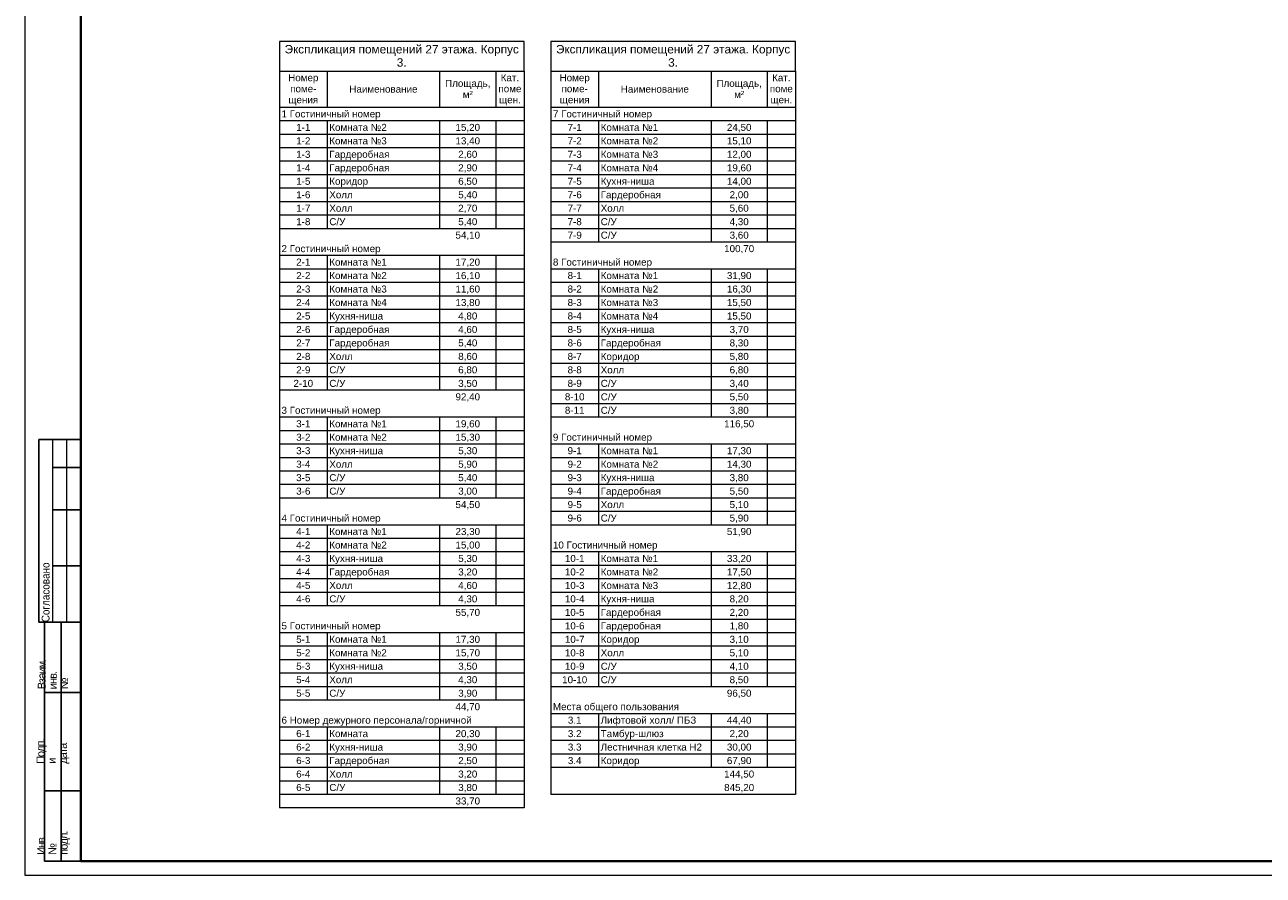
# Model space of a CAD drawing. Header units: millimetres. Extents: x -195178 to 1761886, y 140622 to 301105.
# Tile 123 of 131: x 1505897 to 1549947, y 182305 to 212554. Entities that reach past the tile are written whole.
import ezdxf

# ---------------------------------------------------------------- set-up
doc = ezdxf.new("R2010")
doc.units = ezdxf.units.MM
for name, color, linetype, lineweight in [('A-010-M_LINE-T', 7, 'Continuous', 18), ('format-line3', 7, 'Continuous', 13), ('Z-000-P_SCHED', 7, 'Continuous', 20)]:
    doc.layers.add(name, color=color, linetype=linetype, lineweight=lineweight)
doc.layers.add('формат', color=250, linetype='Continuous')
doc.styles.add('Arial', font='arial.ttf', dxfattribs={"width": 0.9, "height": 700})
doc.styles.add('Arial_4', font='arial.ttf', dxfattribs={"height": 3})
doc.styles.add('Arial_5', font='arial.ttf', dxfattribs={"height": 2.5})

# ---------------------------------------------------------------- blocks, each defined once
blk = doc.blocks.new('*U57')
for p, q in [((-821, 155), (-836, 155)), ((-836, 90), (-836, 155)), ((-821, 145), (-831, 145)), ((-821, 130), (-831, 130)), ((-821, 110), (-831, 110)), ((-834, 90), (-836, 90)), ((-834, 5), (-834, 90)), ((-821, 90), (-834, 90)), ((-828, 5), (-828, 90)), ((-821, 65), (-834, 65)), ((-821, 30), (-834, 30)), ((-821, 5), (-834, 5))]:
    blk.add_line(p, q)
at = {"color": 0, "lineweight": 0}
blk.add_lwpolyline([(-841, 0), (0, 0), (0, 594), (-841, 594)], close=True, dxfattribs=at)
at = {"lineweight": 40}
blk.add_lwpolyline([(-821, 5), (-5, 5), (-5, 589), (-821, 589)], close=True, dxfattribs=at)
at = {"layer": 'format-line3', "linetype": 'ByBlock'}
for p, q in [((-831, 90), (-831, 155)), ((-826, 90), (-826, 155))]:
    blk.add_line(p, q, dxfattribs=at)
at = {"char_height": 2.8, "width": 0.2, "attachment_point": 4, "rotation": 90, "line_spacing_factor": 0.857143, "style": 'Arial'}
for s, insert in [('{\\W0.45993; }Согласовано', (-833.58, 90)), ('{\\W0.62543;\\T0.75; \\W1;Взаим. инв. №}', (-831, 66.14)), ('{\\W0.5838;\\T0.8; \\W1;Подп. и дата}', (-831, 39.63)), ('{\\W0.5838;\\T0.8; \\W1;Инв. № подл.}', (-830.77, 7.25))]:
    blk.add_mtext(s, dxfattribs=dict(at, insert=insert))
at = {"style": 'Arial', "width": 0.9, "flags": 8}
blk.add_attdef('FORMAT', (-36.87, 1.26), '', height=2.8, dxfattribs=at)

msp = doc.modelspace()

# ---------------------------------------------------------------- linework, layer by layer
at = {"layer": 'A-010-M_LINE-T'}
for p, q in [((1514954, 211960), (1514954, 210902)), ((1523654, 211960), (1514954, 211960)), ((1523654, 210902), (1523654, 211960)), ((1524607, 211960), (1524607, 210902)), ((1533307, 211960), (1524607, 211960)), ((1533307, 210902), (1533307, 211960)), ((1514954, 210902), (1514954, 184697)), ((1514954, 210902), (1523654, 210902)), ((1516654, 210902), (1516654, 209614)), ((1520654, 210902), (1520654, 209614)), ((1522654, 210902), (1522654, 209614)), ((1523654, 210902), (1523654, 184697)), ((1524607, 210902), (1524607, 185176)), ((1524607, 210902), (1533307, 210902)), ((1526307, 210902), (1526307, 209614)), ((1530307, 210902), (1530307, 209614)), ((1532307, 210902), (1532307, 209614)), ((1533307, 210902), (1533307, 185176)), ((1516654, 209614), (1514954, 209614)), ((1520654, 209614), (1516654, 209614)), ((1522654, 209614), (1520654, 209614)), ((1523654, 209614), (1522654, 209614)), ((1526307, 209614), (1524607, 209614)), ((1530307, 209614), (1526307, 209614)), ((1532307, 209614), (1530307, 209614)), ((1533307, 209614), (1532307, 209614)), ((1516654, 209135), (1514954, 209135)), ((1520654, 209135), (1516654, 209135)), ((1516654, 209135), (1516654, 208656)), ((1522654, 209135), (1520654, 209135)), ((1520654, 209135), (1520654, 208656)), ((1523654, 209135), (1522654, 209135)), ((1522654, 209135), (1522654, 208656)), ((1526307, 209135), (1524607, 209135)), ((1530307, 209135), (1526307, 209135)), ((1526307, 209135), (1526307, 208656)), ((1532307, 209135), (1530307, 209135)), ((1530307, 209135), (1530307, 208656)), ((1533307, 209135), (1532307, 209135)), ((1532307, 209135), (1532307, 208656)), ((1516654, 208656), (1514954, 208656)), ((1520654, 208656), (1516654, 208656)), ((1516654, 208656), (1516654, 208177)), ((1522654, 208656), (1520654, 208656)), ((1520654, 208656), (1520654, 208177)), ((1523654, 208656), (1522654, 208656)), ((1522654, 208656), (1522654, 208177)), ((1526307, 208656), (1524607, 208656)), ((1530307, 208656), (1526307, 208656)), ((1526307, 208656), (1526307, 208177)), ((1532307, 208656), (1530307, 208656)), ((1530307, 208656), (1530307, 208177)), ((1533307, 208656), (1532307, 208656)), ((1532307, 208656), (1532307, 208177)), ((1516654, 208177), (1514954, 208177)), ((1520654, 208177), (1516654, 208177)), ((1516654, 208177), (1516654, 207698)), ((1522654, 208177), (1520654, 208177)), ((1520654, 208177), (1520654, 207698)), ((1523654, 208177), (1522654, 208177)), ((1522654, 208177), (1522654, 207698)), ((1526307, 208177), (1524607, 208177)), ((1530307, 208177), (1526307, 208177)), ((1526307, 208177), (1526307, 207698)), ((1532307, 208177), (1530307, 208177)), ((1530307, 208177), (1530307, 207698)), ((1533307, 208177), (1532307, 208177)), ((1532307, 208177), (1532307, 207698)), ((1516654, 207698), (1514954, 207698)), ((1520654, 207698), (1516654, 207698)), ((1516654, 207698), (1516654, 207219)), ((1522654, 207698), (1520654, 207698)), ((1520654, 207698), (1520654, 207219)), ((1523654, 207698), (1522654, 207698)), ((1522654, 207698), (1522654, 207219)), ((1526307, 207698), (1524607, 207698)), ((1530307, 207698), (1526307, 207698)), ((1526307, 207698), (1526307, 207219)), ((1532307, 207698), (1530307, 207698)), ((1530307, 207698), (1530307, 207219)), ((1533307, 207698), (1532307, 207698)), ((1532307, 207698), (1532307, 207219)), ((1516654, 207219), (1514954, 207219)), ((1520654, 207219), (1516654, 207219)), ((1516654, 207219), (1516654, 206739)), ((1522654, 207219), (1520654, 207219)), ((1520654, 207219), (1520654, 206739)), ((1523654, 207219), (1522654, 207219)), ((1522654, 207219), (1522654, 206739)), ((1526307, 207219), (1524607, 207219)), ((1530307, 207219), (1526307, 207219)), ((1526307, 207219), (1526307, 206739)), ((1532307, 207219), (1530307, 207219)), ((1530307, 207219), (1530307, 206739)), ((1533307, 207219), (1532307, 207219)), ((1532307, 207219), (1532307, 206739)), ((1516654, 206739), (1514954, 206739)), ((1520654, 206739), (1516654, 206739)), ((1516654, 206739), (1516654, 206260)), ((1522654, 206739), (1520654, 206739)), ((1520654, 206739), (1520654, 206260)), ((1523654, 206739), (1522654, 206739)), ((1522654, 206739), (1522654, 206260)), ((1526307, 206739), (1524607, 206739)), ((1530307, 206739), (1526307, 206739)), ((1526307, 206739), (1526307, 206260)), ((1532307, 206739), (1530307, 206739)), ((1530307, 206739), (1530307, 206260)), ((1533307, 206739), (1532307, 206739)), ((1532307, 206739), (1532307, 206260)), ((1516654, 206260), (1514954, 206260)), ((1520654, 206260), (1516654, 206260)), ((1516654, 206260), (1516654, 205781)), ((1522654, 206260), (1520654, 206260)), ((1520654, 206260), (1520654, 205781)), ((1523654, 206260), (1522654, 206260)), ((1522654, 206260), (1522654, 205781)), ((1526307, 206260), (1524607, 206260)), ((1530307, 206260), (1526307, 206260)), ((1526307, 206260), (1526307, 205781)), ((1532307, 206260), (1530307, 206260)), ((1530307, 206260), (1530307, 205781)), ((1533307, 206260), (1532307, 206260)), ((1532307, 206260), (1532307, 205781)), ((1516654, 205781), (1514954, 205781)), ((1520654, 205781), (1516654, 205781)), ((1516654, 205781), (1516654, 205302)), ((1522654, 205781), (1520654, 205781)), ((1520654, 205781), (1520654, 205302)), ((1523654, 205781), (1522654, 205781)), ((1522654, 205781), (1522654, 205302)), ((1526307, 205781), (1524607, 205781)), ((1530307, 205781), (1526307, 205781)), ((1526307, 205781), (1526307, 205302)), ((1532307, 205781), (1530307, 205781)), ((1530307, 205781), (1530307, 205302)), ((1533307, 205781), (1532307, 205781)), ((1532307, 205781), (1532307, 205302)), ((1516654, 205302), (1514954, 205302)), ((1520654, 205302), (1516654, 205302)), ((1522654, 205302), (1520654, 205302)), ((1523654, 205302), (1522654, 205302)), ((1526307, 205302), (1524607, 205302)), ((1530307, 205302), (1526307, 205302)), ((1526307, 205302), (1526307, 204823)), ((1532307, 205302), (1530307, 205302)), ((1530307, 205302), (1530307, 204823)), ((1533307, 205302), (1532307, 205302)), ((1532307, 205302), (1532307, 204823)), ((1526307, 204823), (1524607, 204823)), ((1530307, 204823), (1526307, 204823)), ((1532307, 204823), (1530307, 204823)), ((1533307, 204823), (1532307, 204823)), ((1516654, 204343), (1514954, 204343)), ((1520654, 204343), (1516654, 204343)), ((1516654, 204343), (1516654, 203864)), ((1522654, 204343), (1520654, 204343)), ((1520654, 204343), (1520654, 203864)), ((1523654, 204343), (1522654, 204343)), ((1522654, 204343), (1522654, 203864)), ((1516654, 203864), (1514954, 203864)), ((1520654, 203864), (1516654, 203864)), ((1516654, 203864), (1516654, 203385)), ((1522654, 203864), (1520654, 203864)), ((1520654, 203864), (1520654, 203385)), ((1523654, 203864), (1522654, 203864)), ((1522654, 203864), (1522654, 203385)), ((1526307, 203864), (1524607, 203864)), ((1530307, 203864), (1526307, 203864)), ((1526307, 203864), (1526307, 203385)), ((1532307, 203864), (1530307, 203864)), ((1530307, 203864), (1530307, 203385)), ((1533307, 203864), (1532307, 203864)), ((1532307, 203864), (1532307, 203385)), ((1516654, 203385), (1514954, 203385)), ((1520654, 203385), (1516654, 203385)), ((1516654, 203385), (1516654, 202906)), ((1522654, 203385), (1520654, 203385)), ((1520654, 203385), (1520654, 202906)), ((1523654, 203385), (1522654, 203385)), ((1522654, 203385), (1522654, 202906)), ((1526307, 203385), (1524607, 203385)), ((1530307, 203385), (1526307, 203385)), ((1526307, 203385), (1526307, 202906)), ((1532307, 203385), (1530307, 203385)), ((1530307, 203385), (1530307, 202906)), ((1533307, 203385), (1532307, 203385)), ((1532307, 203385), (1532307, 202906)), ((1516654, 202906), (1514954, 202906)), ((1520654, 202906), (1516654, 202906)), ((1516654, 202906), (1516654, 202427)), ((1522654, 202906), (1520654, 202906)), ((1520654, 202906), (1520654, 202427)), ((1523654, 202906), (1522654, 202906)), ((1522654, 202906), (1522654, 202427)), ((1526307, 202906), (1524607, 202906)), ((1530307, 202906), (1526307, 202906)), ((1526307, 202906), (1526307, 202427)), ((1532307, 202906), (1530307, 202906)), ((1530307, 202906), (1530307, 202427)), ((1533307, 202906), (1532307, 202906)), ((1532307, 202906), (1532307, 202427)), ((1516654, 202427), (1514954, 202427)), ((1520654, 202427), (1516654, 202427)), ((1516654, 202427), (1516654, 201948)), ((1522654, 202427), (1520654, 202427)), ((1520654, 202427), (1520654, 201948)), ((1523654, 202427), (1522654, 202427)), ((1522654, 202427), (1522654, 201948)), ((1526307, 202427), (1524607, 202427)), ((1530307, 202427), (1526307, 202427)), ((1526307, 202427), (1526307, 201948)), ((1532307, 202427), (1530307, 202427)), ((1530307, 202427), (1530307, 201948)), ((1533307, 202427), (1532307, 202427)), ((1532307, 202427), (1532307, 201948)), ((1516654, 201948), (1514954, 201948)), ((1520654, 201948), (1516654, 201948)), ((1516654, 201948), (1516654, 201468)), ((1522654, 201948), (1520654, 201948)), ((1520654, 201948), (1520654, 201468)), ((1523654, 201948), (1522654, 201948)), ((1522654, 201948), (1522654, 201468)), ((1526307, 201948), (1524607, 201948)), ((1530307, 201948), (1526307, 201948)), ((1526307, 201948), (1526307, 201468)), ((1532307, 201948), (1530307, 201948)), ((1530307, 201948), (1530307, 201468)), ((1533307, 201948), (1532307, 201948)), ((1532307, 201948), (1532307, 201468)), ((1516654, 201468), (1514954, 201468)), ((1520654, 201468), (1516654, 201468)), ((1516654, 201468), (1516654, 200989)), ((1522654, 201468), (1520654, 201468)), ((1520654, 201468), (1520654, 200989)), ((1523654, 201468), (1522654, 201468)), ((1522654, 201468), (1522654, 200989)), ((1526307, 201468), (1524607, 201468)), ((1530307, 201468), (1526307, 201468)), ((1526307, 201468), (1526307, 200989)), ((1532307, 201468), (1530307, 201468)), ((1530307, 201468), (1530307, 200989)), ((1533307, 201468), (1532307, 201468)), ((1532307, 201468), (1532307, 200989)), ((1516654, 200989), (1514954, 200989)), ((1520654, 200989), (1516654, 200989)), ((1516654, 200989), (1516654, 200510)), ((1522654, 200989), (1520654, 200989)), ((1520654, 200989), (1520654, 200510)), ((1523654, 200989), (1522654, 200989)), ((1522654, 200989), (1522654, 200510)), ((1526307, 200989), (1524607, 200989)), ((1530307, 200989), (1526307, 200989)), ((1526307, 200989), (1526307, 200510)), ((1532307, 200989), (1530307, 200989)), ((1530307, 200989), (1530307, 200510)), ((1533307, 200989), (1532307, 200989)), ((1532307, 200989), (1532307, 200510)), ((1516654, 200510), (1514954, 200510)), ((1520654, 200510), (1516654, 200510)), ((1516654, 200510), (1516654, 200031)), ((1522654, 200510), (1520654, 200510)), ((1520654, 200510), (1520654, 200031)), ((1523654, 200510), (1522654, 200510)), ((1522654, 200510), (1522654, 200031)), ((1526307, 200510), (1524607, 200510)), ((1530307, 200510), (1526307, 200510)), ((1526307, 200510), (1526307, 200031)), ((1532307, 200510), (1530307, 200510)), ((1530307, 200510), (1530307, 200031)), ((1533307, 200510), (1532307, 200510)), ((1532307, 200510), (1532307, 200031)), ((1516654, 200031), (1514954, 200031)), ((1520654, 200031), (1516654, 200031)), ((1516654, 200031), (1516654, 199552)), ((1522654, 200031), (1520654, 200031)), ((1520654, 200031), (1520654, 199552)), ((1523654, 200031), (1522654, 200031)), ((1522654, 200031), (1522654, 199552)), ((1526307, 200031), (1524607, 200031)), ((1530307, 200031), (1526307, 200031)), ((1526307, 200031), (1526307, 199552)), ((1532307, 200031), (1530307, 200031)), ((1530307, 200031), (1530307, 199552)), ((1533307, 200031), (1532307, 200031)), ((1532307, 200031), (1532307, 199552)), ((1516654, 199552), (1514954, 199552)), ((1520654, 199552), (1516654, 199552)), ((1522654, 199552), (1520654, 199552)), ((1523654, 199552), (1522654, 199552)), ((1526307, 199552), (1524607, 199552)), ((1530307, 199552), (1526307, 199552)), ((1526307, 199552), (1526307, 199072)), ((1532307, 199552), (1530307, 199552)), ((1530307, 199552), (1530307, 199072)), ((1533307, 199552), (1532307, 199552)), ((1532307, 199552), (1532307, 199072)), ((1526307, 199072), (1524607, 199072)), ((1530307, 199072), (1526307, 199072)), ((1526307, 199072), (1526307, 198593)), ((1532307, 199072), (1530307, 199072)), ((1530307, 199072), (1530307, 198593)), ((1533307, 199072), (1532307, 199072)), ((1532307, 199072), (1532307, 198593)), ((1516654, 198593), (1514954, 198593)), ((1520654, 198593), (1516654, 198593)), ((1516654, 198593), (1516654, 198114)), ((1522654, 198593), (1520654, 198593)), ((1520654, 198593), (1520654, 198114)), ((1523654, 198593), (1522654, 198593)), ((1522654, 198593), (1522654, 198114)), ((1526307, 198593), (1524607, 198593)), ((1530307, 198593), (1526307, 198593)), ((1532307, 198593), (1530307, 198593)), ((1533307, 198593), (1532307, 198593)), ((1516654, 198114), (1514954, 198114)), ((1520654, 198114), (1516654, 198114)), ((1516654, 198114), (1516654, 197635)), ((1522654, 198114), (1520654, 198114)), ((1520654, 198114), (1520654, 197635)), ((1523654, 198114), (1522654, 198114)), ((1522654, 198114), (1522654, 197635)), ((1516654, 197635), (1514954, 197635)), ((1520654, 197635), (1516654, 197635)), ((1516654, 197635), (1516654, 197156)), ((1522654, 197635), (1520654, 197635)), ((1520654, 197635), (1520654, 197156)), ((1523654, 197635), (1522654, 197635)), ((1522654, 197635), (1522654, 197156)), ((1526307, 197635), (1524607, 197635)), ((1530307, 197635), (1526307, 197635)), ((1526307, 197635), (1526307, 197156)), ((1532307, 197635), (1530307, 197635)), ((1530307, 197635), (1530307, 197156)), ((1533307, 197635), (1532307, 197635)), ((1532307, 197635), (1532307, 197156)), ((1516654, 197156), (1514954, 197156)), ((1520654, 197156), (1516654, 197156)), ((1516654, 197156), (1516654, 196677)), ((1522654, 197156), (1520654, 197156)), ((1520654, 197156), (1520654, 196677)), ((1523654, 197156), (1522654, 197156)), ((1522654, 197156), (1522654, 196677)), ((1526307, 197156), (1524607, 197156)), ((1530307, 197156), (1526307, 197156)), ((1526307, 197156), (1526307, 196677)), ((1532307, 197156), (1530307, 197156)), ((1530307, 197156), (1530307, 196677)), ((1533307, 197156), (1532307, 197156)), ((1532307, 197156), (1532307, 196677)), ((1516654, 196677), (1514954, 196677)), ((1520654, 196677), (1516654, 196677)), ((1516654, 196677), (1516654, 196197)), ((1522654, 196677), (1520654, 196677)), ((1520654, 196677), (1520654, 196197)), ((1523654, 196677), (1522654, 196677)), ((1522654, 196677), (1522654, 196197)), ((1526307, 196677), (1524607, 196677)), ((1530307, 196677), (1526307, 196677)), ((1526307, 196677), (1526307, 196197)), ((1532307, 196677), (1530307, 196677)), ((1530307, 196677), (1530307, 196197)), ((1533307, 196677), (1532307, 196677)), ((1532307, 196677), (1532307, 196197)), ((1516654, 196197), (1514954, 196197)), ((1520654, 196197), (1516654, 196197)), ((1516654, 196197), (1516654, 195718)), ((1522654, 196197), (1520654, 196197)), ((1520654, 196197), (1520654, 195718)), ((1523654, 196197), (1522654, 196197)), ((1522654, 196197), (1522654, 195718)), ((1526307, 196197), (1524607, 196197)), ((1530307, 196197), (1526307, 196197)), ((1526307, 196197), (1526307, 195718)), ((1532307, 196197), (1530307, 196197)), ((1530307, 196197), (1530307, 195718)), ((1533307, 196197), (1532307, 196197)), ((1532307, 196197), (1532307, 195718)), ((1516654, 195718), (1514954, 195718)), ((1520654, 195718), (1516654, 195718)), ((1522654, 195718), (1520654, 195718)), ((1523654, 195718), (1522654, 195718)), ((1526307, 195718), (1524607, 195718)), ((1530307, 195718), (1526307, 195718)), ((1526307, 195718), (1526307, 195239)), ((1532307, 195718), (1530307, 195718)), ((1530307, 195718), (1530307, 195239)), ((1533307, 195718), (1532307, 195718)), ((1532307, 195718), (1532307, 195239)), ((1526307, 195239), (1524607, 195239)), ((1530307, 195239), (1526307, 195239)), ((1526307, 195239), (1526307, 194760)), ((1532307, 195239), (1530307, 195239)), ((1530307, 195239), (1530307, 194760)), ((1533307, 195239), (1532307, 195239)), ((1532307, 195239), (1532307, 194760)), ((1516654, 194760), (1514954, 194760)), ((1520654, 194760), (1516654, 194760)), ((1516654, 194760), (1516654, 194281)), ((1522654, 194760), (1520654, 194760)), ((1520654, 194760), (1520654, 194281)), ((1523654, 194760), (1522654, 194760)), ((1522654, 194760), (1522654, 194281)), ((1526307, 194760), (1524607, 194760)), ((1530307, 194760), (1526307, 194760)), ((1532307, 194760), (1530307, 194760)), ((1533307, 194760), (1532307, 194760)), ((1516654, 194281), (1514954, 194281)), ((1520654, 194281), (1516654, 194281)), ((1516654, 194281), (1516654, 193802)), ((1522654, 194281), (1520654, 194281)), ((1520654, 194281), (1520654, 193802)), ((1523654, 194281), (1522654, 194281)), ((1522654, 194281), (1522654, 193802)), ((1516654, 193802), (1514954, 193802)), ((1520654, 193802), (1516654, 193802)), ((1516654, 193802), (1516654, 193322)), ((1522654, 193802), (1520654, 193802)), ((1520654, 193802), (1520654, 193322)), ((1523654, 193802), (1522654, 193802)), ((1522654, 193802), (1522654, 193322)), ((1526307, 193802), (1524607, 193802)), ((1530307, 193802), (1526307, 193802)), ((1526307, 193802), (1526307, 193322)), ((1532307, 193802), (1530307, 193802)), ((1530307, 193802), (1530307, 193322)), ((1533307, 193802), (1532307, 193802)), ((1532307, 193802), (1532307, 193322)), ((1516654, 193322), (1514954, 193322)), ((1520654, 193322), (1516654, 193322)), ((1516654, 193322), (1516654, 192843)), ((1522654, 193322), (1520654, 193322)), ((1520654, 193322), (1520654, 192843)), ((1523654, 193322), (1522654, 193322)), ((1522654, 193322), (1522654, 192843)), ((1526307, 193322), (1524607, 193322)), ((1530307, 193322), (1526307, 193322)), ((1526307, 193322), (1526307, 192843)), ((1532307, 193322), (1530307, 193322)), ((1530307, 193322), (1530307, 192843)), ((1533307, 193322), (1532307, 193322)), ((1532307, 193322), (1532307, 192843)), ((1516654, 192843), (1514954, 192843)), ((1520654, 192843), (1516654, 192843)), ((1516654, 192843), (1516654, 192364)), ((1522654, 192843), (1520654, 192843)), ((1520654, 192843), (1520654, 192364)), ((1523654, 192843), (1522654, 192843)), ((1522654, 192843), (1522654, 192364)), ((1526307, 192843), (1524607, 192843)), ((1530307, 192843), (1526307, 192843)), ((1526307, 192843), (1526307, 192364)), ((1532307, 192843), (1530307, 192843)), ((1530307, 192843), (1530307, 192364)), ((1533307, 192843), (1532307, 192843)), ((1532307, 192843), (1532307, 192364)), ((1516654, 192364), (1514954, 192364)), ((1520654, 192364), (1516654, 192364)), ((1516654, 192364), (1516654, 191885)), ((1522654, 192364), (1520654, 192364)), ((1520654, 192364), (1520654, 191885)), ((1523654, 192364), (1522654, 192364)), ((1522654, 192364), (1522654, 191885)), ((1526307, 192364), (1524607, 192364)), ((1530307, 192364), (1526307, 192364)), ((1526307, 192364), (1526307, 191885)), ((1532307, 192364), (1530307, 192364)), ((1530307, 192364), (1530307, 191885)), ((1533307, 192364), (1532307, 192364)), ((1532307, 192364), (1532307, 191885)), ((1516654, 191885), (1514954, 191885)), ((1520654, 191885), (1516654, 191885)), ((1522654, 191885), (1520654, 191885)), ((1523654, 191885), (1522654, 191885)), ((1526307, 191885), (1524607, 191885)), ((1530307, 191885), (1526307, 191885)), ((1526307, 191885), (1526307, 191406)), ((1532307, 191885), (1530307, 191885)), ((1530307, 191885), (1530307, 191406)), ((1533307, 191885), (1532307, 191885)), ((1532307, 191885), (1532307, 191406)), ((1526307, 191406), (1524607, 191406)), ((1530307, 191406), (1526307, 191406)), ((1526307, 191406), (1526307, 190926)), ((1532307, 191406), (1530307, 191406)), ((1530307, 191406), (1530307, 190926)), ((1533307, 191406), (1532307, 191406)), ((1532307, 191406), (1532307, 190926)), ((1516654, 190926), (1514954, 190926)), ((1520654, 190926), (1516654, 190926)), ((1516654, 190926), (1516654, 190447)), ((1522654, 190926), (1520654, 190926)), ((1520654, 190926), (1520654, 190447)), ((1523654, 190926), (1522654, 190926)), ((1522654, 190926), (1522654, 190447)), ((1526307, 190926), (1524607, 190926)), ((1530307, 190926), (1526307, 190926)), ((1526307, 190926), (1526307, 190447)), ((1532307, 190926), (1530307, 190926)), ((1530307, 190926), (1530307, 190447)), ((1533307, 190926), (1532307, 190926)), ((1532307, 190926), (1532307, 190447)), ((1516654, 190447), (1514954, 190447)), ((1520654, 190447), (1516654, 190447)), ((1516654, 190447), (1516654, 189968)), ((1522654, 190447), (1520654, 190447)), ((1520654, 190447), (1520654, 189968)), ((1523654, 190447), (1522654, 190447)), ((1522654, 190447), (1522654, 189968)), ((1526307, 190447), (1524607, 190447)), ((1530307, 190447), (1526307, 190447)), ((1526307, 190447), (1526307, 189968)), ((1532307, 190447), (1530307, 190447)), ((1530307, 190447), (1530307, 189968)), ((1533307, 190447), (1532307, 190447)), ((1532307, 190447), (1532307, 189968)), ((1516654, 189968), (1514954, 189968)), ((1520654, 189968), (1516654, 189968)), ((1516654, 189968), (1516654, 189489)), ((1522654, 189968), (1520654, 189968)), ((1520654, 189968), (1520654, 189489)), ((1523654, 189968), (1522654, 189968)), ((1522654, 189968), (1522654, 189489)), ((1526307, 189968), (1524607, 189968)), ((1530307, 189968), (1526307, 189968)), ((1526307, 189968), (1526307, 189489)), ((1532307, 189968), (1530307, 189968)), ((1530307, 189968), (1530307, 189489)), ((1533307, 189968), (1532307, 189968)), ((1532307, 189968), (1532307, 189489)), ((1516654, 189489), (1514954, 189489)), ((1520654, 189489), (1516654, 189489)), ((1516654, 189489), (1516654, 189010)), ((1522654, 189489), (1520654, 189489)), ((1520654, 189489), (1520654, 189010)), ((1523654, 189489), (1522654, 189489)), ((1522654, 189489), (1522654, 189010)), ((1526307, 189489), (1524607, 189489)), ((1530307, 189489), (1526307, 189489)), ((1526307, 189489), (1526307, 189010)), ((1532307, 189489), (1530307, 189489)), ((1530307, 189489), (1530307, 189010)), ((1533307, 189489), (1532307, 189489)), ((1532307, 189489), (1532307, 189010)), ((1516654, 189010), (1514954, 189010)), ((1520654, 189010), (1516654, 189010)), ((1516654, 189010), (1516654, 188531)), ((1522654, 189010), (1520654, 189010)), ((1520654, 189010), (1520654, 188531)), ((1523654, 189010), (1522654, 189010)), ((1522654, 189010), (1522654, 188531)), ((1526307, 189010), (1524607, 189010)), ((1530307, 189010), (1526307, 189010)), ((1532307, 189010), (1530307, 189010)), ((1533307, 189010), (1532307, 189010)), ((1516654, 188531), (1514954, 188531)), ((1520654, 188531), (1516654, 188531)), ((1522654, 188531), (1520654, 188531)), ((1523654, 188531), (1522654, 188531)), ((1526307, 188051), (1524607, 188051)), ((1530307, 188051), (1526307, 188051)), ((1526307, 188051), (1526307, 187572)), ((1532307, 188051), (1530307, 188051)), ((1530307, 188051), (1530307, 187572)), ((1533307, 188051), (1532307, 188051)), ((1532307, 188051), (1532307, 187572)), ((1516654, 187572), (1514954, 187572)), ((1520654, 187572), (1516654, 187572)), ((1516654, 187572), (1516654, 187093)), ((1522654, 187572), (1520654, 187572)), ((1520654, 187572), (1520654, 187093)), ((1523654, 187572), (1522654, 187572)), ((1522654, 187572), (1522654, 187093)), ((1526307, 187572), (1524607, 187572)), ((1530307, 187572), (1526307, 187572)), ((1526307, 187572), (1526307, 187093)), ((1532307, 187572), (1530307, 187572)), ((1530307, 187572), (1530307, 187093)), ((1533307, 187572), (1532307, 187572)), ((1532307, 187572), (1532307, 187093)), ((1516654, 187093), (1514954, 187093)), ((1520654, 187093), (1516654, 187093)), ((1516654, 187093), (1516654, 186614)), ((1522654, 187093), (1520654, 187093)), ((1520654, 187093), (1520654, 186614)), ((1523654, 187093), (1522654, 187093)), ((1522654, 187093), (1522654, 186614)), ((1526307, 187093), (1524607, 187093)), ((1530307, 187093), (1526307, 187093)), ((1526307, 187093), (1526307, 186614)), ((1532307, 187093), (1530307, 187093)), ((1530307, 187093), (1530307, 186614)), ((1533307, 187093), (1532307, 187093)), ((1532307, 187093), (1532307, 186614)), ((1516654, 186614), (1514954, 186614)), ((1520654, 186614), (1516654, 186614)), ((1516654, 186614), (1516654, 186135)), ((1522654, 186614), (1520654, 186614)), ((1520654, 186614), (1520654, 186135)), ((1523654, 186614), (1522654, 186614)), ((1522654, 186614), (1522654, 186135)), ((1526307, 186614), (1524607, 186614)), ((1530307, 186614), (1526307, 186614)), ((1526307, 186614), (1526307, 186135)), ((1532307, 186614), (1530307, 186614)), ((1530307, 186614), (1530307, 186135)), ((1533307, 186614), (1532307, 186614)), ((1532307, 186614), (1532307, 186135)), ((1516654, 186135), (1514954, 186135)), ((1520654, 186135), (1516654, 186135)), ((1516654, 186135), (1516654, 185655)), ((1522654, 186135), (1520654, 186135)), ((1520654, 186135), (1520654, 185655)), ((1523654, 186135), (1522654, 186135)), ((1522654, 186135), (1522654, 185655)), ((1526307, 186135), (1524607, 186135)), ((1530307, 186135), (1526307, 186135)), ((1532307, 186135), (1530307, 186135)), ((1533307, 186135), (1532307, 186135)), ((1516654, 185655), (1514954, 185655)), ((1520654, 185655), (1516654, 185655)), ((1516654, 185655), (1516654, 185176)), ((1522654, 185655), (1520654, 185655)), ((1520654, 185655), (1520654, 185176)), ((1523654, 185655), (1522654, 185655)), ((1522654, 185655), (1522654, 185176)), ((1516654, 185176), (1514954, 185176)), ((1520654, 185176), (1516654, 185176)), ((1522654, 185176), (1520654, 185176)), ((1523654, 185176), (1522654, 185176)), ((1533307, 185176), (1524607, 185176)), ((1523654, 184697), (1514954, 184697))]:
    msp.add_line(p, q, dxfattribs=at)

# ---------------------------------------------------------------- block references
at = {"layer": 'формат', "xscale": 100, "yscale": 100, "zscale": 100}
msp.add_blockref('*U57', (1589997, 182305), dxfattribs=at)

# ---------------------------------------------------------------- texts
at = {"layer": 'Z-000-P_SCHED', "line_spacing_factor": 0.941778}
for s, insert, char_height, width, attachment_point, style in [('Экспликация помещений 27 этажа. Корпус\\P3.', (1519304, 211835), 300, 9945.56, 2, 'Arial_4'), ('Экспликация помещений 27 этажа. Корпус\\P3.', (1528957, 211835), 300, 9945.56, 2, 'Arial_4'), ('Номер\\Pпоме-\\Pщения', (1515804, 210797), 250, 1285.52, 2, 'Arial_5'), ('Площадь,\\Pм\\fArial|b0|i0|c238|p34|;²', (1521654, 210595), 250, 1925.21, 2, 'Arial_5'), ('Кат.\\Pпоме\\Pщен.', (1523154, 210797), 250, 979.44, 2, 'Arial_5'), ('Номер\\Pпоме-\\Pщения', (1525457, 210797), 250, 1285.52, 2, 'Arial_5'), ('Площадь,\\Pм\\fArial|b0|i0|c238|p34|;²', (1531307, 210595), 250, 1925.21, 2, 'Arial_5'), ('Кат.\\Pпоме\\Pщен.', (1532807, 210797), 250, 979.44, 2, 'Arial_5'), ('Наименование', (1518654, 210392), 250, 2895.47, 2, 'Arial_5'), ('Наименование', (1528307, 210392), 250, 2895.47, 2, 'Arial_5'), ('1 Гостиничный номер', (1515029, 209509), 250, 4211.6, 1, 'Arial_5'), ('7 Гостиничный номер', (1524682, 209509), 250, 4211.6, 1, 'Arial_5'), ('1-1', (1515804, 209030), 250, 602.97, 2, 'Arial_5'), ('Комната №2', (1516729, 209030), 250, 2442.48, 1, 'Arial_5'), ('15,20', (1521654, 209030), 250, 1046.78, 2, 'Arial_5'), ('7-1', (1525457, 209030), 250, 602.97, 2, 'Arial_5'), ('Комната №1', (1526382, 209030), 250, 2442.48, 1, 'Arial_5'), ('24,50', (1531307, 209030), 250, 1046.78, 2, 'Arial_5'), ('1-2', (1515804, 208551), 250, 602.97, 2, 'Arial_5'), ('Комната №3', (1516729, 208551), 250, 2442.48, 1, 'Arial_5'), ('13,40', (1521654, 208551), 250, 1046.78, 2, 'Arial_5'), ('7-2', (1525457, 208551), 250, 602.97, 2, 'Arial_5'), ('Комната №2', (1526382, 208551), 250, 2442.48, 1, 'Arial_5'), ('15,10', (1531307, 208551), 250, 1046.78, 2, 'Arial_5'), ('1-3', (1515804, 208072), 250, 602.97, 2, 'Arial_5'), ('Гардеробная', (1516729, 208072), 250, 2558.79, 1, 'Arial_5'), ('2,60', (1521654, 208072), 250, 814.16, 2, 'Arial_5'), ('7-3', (1525457, 208072), 250, 602.97, 2, 'Arial_5'), ('Комната №3', (1526382, 208072), 250, 2442.48, 1, 'Arial_5'), ('12,00', (1531307, 208072), 250, 1046.78, 2, 'Arial_5'), ('1-4', (1515804, 207592), 250, 602.97, 2, 'Arial_5'), ('Гардеробная', (1516729, 207592), 250, 2558.79, 1, 'Arial_5'), ('2,90', (1521654, 207592), 250, 814.16, 2, 'Arial_5'), ('7-4', (1525457, 207592), 250, 602.97, 2, 'Arial_5'), ('Комната №4', (1526382, 207592), 250, 2442.48, 1, 'Arial_5'), ('19,60', (1531307, 207592), 250, 1046.78, 2, 'Arial_5'), ('1-5', (1515804, 207113), 250, 602.97, 2, 'Arial_5'), ('Коридор', (1516729, 207113), 250, 1646.69, 1, 'Arial_5'), ('6,50', (1521654, 207113), 250, 814.16, 2, 'Arial_5'), ('7-5', (1525457, 207113), 250, 602.97, 2, 'Arial_5'), ('Кухня-ниша', (1526382, 207113), 250, 2271.08, 1, 'Arial_5'), ('14,00', (1531307, 207113), 250, 1046.78, 2, 'Arial_5'), ('1-6', (1515804, 206634), 250, 602.97, 2, 'Arial_5'), ('Холл', (1516729, 206634), 250, 994.74, 1, 'Arial_5'), ('5,40', (1521654, 206634), 250, 814.16, 2, 'Arial_5'), ('7-6', (1525457, 206634), 250, 602.97, 2, 'Arial_5'), ('Гардеробная', (1526382, 206634), 250, 2558.79, 1, 'Arial_5'), ('2,00', (1531307, 206634), 250, 814.16, 2, 'Arial_5'), ('1-7', (1515804, 206155), 250, 602.97, 2, 'Arial_5'), ('Холл', (1516729, 206155), 250, 994.74, 1, 'Arial_5'), ('2,70', (1521654, 206155), 250, 814.16, 2, 'Arial_5'), ('7-7', (1525457, 206155), 250, 602.97, 2, 'Arial_5'), ('Холл', (1526382, 206155), 250, 994.74, 1, 'Arial_5'), ('5,60', (1531307, 206155), 250, 814.16, 2, 'Arial_5'), ('1-8', (1515804, 205676), 250, 602.97, 2, 'Arial_5'), ('С/У', (1516729, 205676), 250, 679.49, 1, 'Arial_5'), ('5,40', (1521654, 205676), 250, 814.16, 2, 'Arial_5'), ('7-8', (1525457, 205676), 250, 602.97, 2, 'Arial_5'), ('С/У', (1526382, 205676), 250, 679.49, 1, 'Arial_5'), ('4,30', (1531307, 205676), 250, 814.16, 2, 'Arial_5'), ('54,10', (1521654, 205196), 250, 1046.78, 2, 'Arial_5'), ('7-9', (1525457, 205196), 250, 602.97, 2, 'Arial_5'), ('С/У', (1526382, 205196), 250, 679.49, 1, 'Arial_5'), ('3,60', (1531307, 205196), 250, 814.16, 2, 'Arial_5'), ('2 Гостиничный номер', (1515029, 204717), 250, 4211.6, 1, 'Arial_5'), ('100,70', (1531307, 204717), 250, 1279.39, 2, 'Arial_5'), ('2-1', (1515804, 204238), 250, 602.97, 2, 'Arial_5'), ('Комната №1', (1516729, 204238), 250, 2442.48, 1, 'Arial_5'), ('17,20', (1521654, 204238), 250, 1046.78, 2, 'Arial_5'), ('8 Гостиничный номер', (1524682, 204238), 250, 4211.6, 1, 'Arial_5'), ('2-2', (1515804, 203759), 250, 602.97, 2, 'Arial_5'), ('Комната №2', (1516729, 203759), 250, 2442.48, 1, 'Arial_5'), ('16,10', (1521654, 203759), 250, 1046.78, 2, 'Arial_5'), ('8-1', (1525457, 203759), 250, 602.97, 2, 'Arial_5'), ('Комната №1', (1526382, 203759), 250, 2442.48, 1, 'Arial_5'), ('31,90', (1531307, 203759), 250, 1046.78, 2, 'Arial_5'), ('2-3', (1515804, 203280), 250, 602.97, 2, 'Arial_5'), ('Комната №3', (1516729, 203280), 250, 2442.48, 1, 'Arial_5'), ('11,60', (1521654, 203280), 250, 1046.78, 2, 'Arial_5'), ('8-2', (1525457, 203280), 250, 602.97, 2, 'Arial_5'), ('Комната №2', (1526382, 203280), 250, 2442.48, 1, 'Arial_5'), ('16,30', (1531307, 203280), 250, 1046.78, 2, 'Arial_5'), ('2-4', (1515804, 202801), 250, 602.97, 2, 'Arial_5'), ('Комната №4', (1516729, 202801), 250, 2442.48, 1, 'Arial_5'), ('13,80', (1521654, 202801), 250, 1046.78, 2, 'Arial_5'), ('8-3', (1525457, 202801), 250, 602.97, 2, 'Arial_5'), ('Комната №3', (1526382, 202801), 250, 2442.48, 1, 'Arial_5'), ('15,50', (1531307, 202801), 250, 1046.78, 2, 'Arial_5'), ('2-5', (1515804, 202321), 250, 602.97, 2, 'Arial_5'), ('Кухня-ниша', (1516729, 202321), 250, 2271.08, 1, 'Arial_5'), ('4,80', (1521654, 202321), 250, 814.16, 2, 'Arial_5'), ('8-4', (1525457, 202321), 250, 602.97, 2, 'Arial_5'), ('Комната №4', (1526382, 202321), 250, 2442.48, 1, 'Arial_5'), ('15,50', (1531307, 202321), 250, 1046.78, 2, 'Arial_5'), ('2-6', (1515804, 201842), 250, 602.97, 2, 'Arial_5'), ('Гардеробная', (1516729, 201842), 250, 2558.79, 1, 'Arial_5'), ('4,60', (1521654, 201842), 250, 814.16, 2, 'Arial_5'), ('8-5', (1525457, 201842), 250, 602.97, 2, 'Arial_5'), ('Кухня-ниша', (1526382, 201842), 250, 2271.08, 1, 'Arial_5'), ('3,70', (1531307, 201842), 250, 814.16, 2, 'Arial_5'), ('2-7', (1515804, 201363), 250, 602.97, 2, 'Arial_5'), ('Гардеробная', (1516729, 201363), 250, 2558.79, 1, 'Arial_5'), ('5,40', (1521654, 201363), 250, 814.16, 2, 'Arial_5'), ('8-6', (1525457, 201363), 250, 602.97, 2, 'Arial_5'), ('Гардеробная', (1526382, 201363), 250, 2558.79, 1, 'Arial_5'), ('8,30', (1531307, 201363), 250, 814.16, 2, 'Arial_5'), ('2-8', (1515804, 200884), 250, 602.97, 2, 'Arial_5'), ('Холл', (1516729, 200884), 250, 994.74, 1, 'Arial_5'), ('8,60', (1521654, 200884), 250, 814.16, 2, 'Arial_5'), ('8-7', (1525457, 200884), 250, 602.97, 2, 'Arial_5'), ('Коридор', (1526382, 200884), 250, 1646.69, 1, 'Arial_5'), ('5,80', (1531307, 200884), 250, 814.16, 2, 'Arial_5'), ('2-9', (1515804, 200405), 250, 602.97, 2, 'Arial_5'), ('С/У', (1516729, 200405), 250, 679.49, 1, 'Arial_5'), ('6,80', (1521654, 200405), 250, 814.16, 2, 'Arial_5'), ('8-8', (1525457, 200405), 250, 602.97, 2, 'Arial_5'), ('Холл', (1526382, 200405), 250, 994.74, 1, 'Arial_5'), ('6,80', (1531307, 200405), 250, 814.16, 2, 'Arial_5'), ('2-10', (1515804, 199925), 250, 835.59, 2, 'Arial_5'), ('С/У', (1516729, 199925), 250, 679.49, 1, 'Arial_5'), ('3,50', (1521654, 199925), 250, 814.16, 2, 'Arial_5'), ('8-9', (1525457, 199925), 250, 602.97, 2, 'Arial_5'), ('С/У', (1526382, 199925), 250, 679.49, 1, 'Arial_5'), ('3,40', (1531307, 199925), 250, 814.16, 2, 'Arial_5'), ('92,40', (1521654, 199446), 250, 1046.78, 2, 'Arial_5'), ('8-10', (1525457, 199446), 250, 835.59, 2, 'Arial_5'), ('С/У', (1526382, 199446), 250, 679.49, 1, 'Arial_5'), ('5,50', (1531307, 199446), 250, 814.16, 2, 'Arial_5'), ('3 Гостиничный номер', (1515029, 198967), 250, 4211.6, 1, 'Arial_5'), ('8-11', (1525457, 198967), 250, 835.59, 2, 'Arial_5'), ('С/У', (1526382, 198967), 250, 679.49, 1, 'Arial_5'), ('3,80', (1531307, 198967), 250, 814.16, 2, 'Arial_5'), ('3-1', (1515804, 198488), 250, 602.97, 2, 'Arial_5'), ('Комната №1', (1516729, 198488), 250, 2442.48, 1, 'Arial_5'), ('19,60', (1521654, 198488), 250, 1046.78, 2, 'Arial_5'), ('116,50', (1531307, 198488), 250, 1279.39, 2, 'Arial_5'), ('3-2', (1515804, 198009), 250, 602.97, 2, 'Arial_5'), ('Комната №2', (1516729, 198009), 250, 2442.48, 1, 'Arial_5'), ('15,30', (1521654, 198009), 250, 1046.78, 2, 'Arial_5'), ('9 Гостиничный номер', (1524682, 198009), 250, 4211.6, 1, 'Arial_5'), ('3-3', (1515804, 197530), 250, 602.97, 2, 'Arial_5'), ('Кухня-ниша', (1516729, 197530), 250, 2271.08, 1, 'Arial_5'), ('5,30', (1521654, 197530), 250, 814.16, 2, 'Arial_5'), ('9-1', (1525457, 197530), 250, 602.97, 2, 'Arial_5'), ('Комната №1', (1526382, 197530), 250, 2442.48, 1, 'Arial_5'), ('17,30', (1531307, 197530), 250, 1046.78, 2, 'Arial_5'), ('3-4', (1515804, 197050), 250, 602.97, 2, 'Arial_5'), ('Холл', (1516729, 197050), 250, 994.74, 1, 'Arial_5'), ('5,90', (1521654, 197050), 250, 814.16, 2, 'Arial_5'), ('9-2', (1525457, 197050), 250, 602.97, 2, 'Arial_5'), ('Комната №2', (1526382, 197050), 250, 2442.48, 1, 'Arial_5'), ('14,30', (1531307, 197050), 250, 1046.78, 2, 'Arial_5'), ('3-5', (1515804, 196571), 250, 602.97, 2, 'Arial_5'), ('С/У', (1516729, 196571), 250, 679.49, 1, 'Arial_5'), ('5,40', (1521654, 196571), 250, 814.16, 2, 'Arial_5'), ('9-3', (1525457, 196571), 250, 602.97, 2, 'Arial_5'), ('Кухня-ниша', (1526382, 196571), 250, 2271.08, 1, 'Arial_5'), ('3,80', (1531307, 196571), 250, 814.16, 2, 'Arial_5'), ('3-6', (1515804, 196092), 250, 602.97, 2, 'Arial_5'), ('С/У', (1516729, 196092), 250, 679.49, 1, 'Arial_5'), ('3,00', (1521654, 196092), 250, 814.16, 2, 'Arial_5'), ('9-4', (1525457, 196092), 250, 602.97, 2, 'Arial_5'), ('Гардеробная', (1526382, 196092), 250, 2558.79, 1, 'Arial_5'), ('5,50', (1531307, 196092), 250, 814.16, 2, 'Arial_5'), ('54,50', (1521654, 195613), 250, 1046.78, 2, 'Arial_5'), ('9-5', (1525457, 195613), 250, 602.97, 2, 'Arial_5'), ('Холл', (1526382, 195613), 250, 994.74, 1, 'Arial_5'), ('5,10', (1531307, 195613), 250, 814.16, 2, 'Arial_5'), ('4 Гостиничный номер', (1515029, 195134), 250, 4211.6, 1, 'Arial_5'), ('С/У', (1526382, 195134), 250, 679.49, 1, 'Arial_5'), ('9-6', (1525457, 195134), 250, 602.97, 2, 'Arial_5'), ('5,90', (1531307, 195134), 250, 814.16, 2, 'Arial_5'), ('4-1', (1515804, 194655), 250, 602.97, 2, 'Arial_5'), ('Комната №1', (1516729, 194655), 250, 2442.48, 1, 'Arial_5'), ('23,30', (1521654, 194655), 250, 1046.78, 2, 'Arial_5'), ('51,90', (1531307, 194655), 250, 1046.78, 2, 'Arial_5'), ('4-2', (1515804, 194175), 250, 602.97, 2, 'Arial_5'), ('Комната №2', (1516729, 194175), 250, 2442.48, 1, 'Arial_5'), ('15,00', (1521654, 194175), 250, 1046.78, 2, 'Arial_5'), ('10 Гостиничный номер', (1524682, 194175), 250, 4444.21, 1, 'Arial_5'), ('4-3', (1515804, 193696), 250, 602.97, 2, 'Arial_5'), ('Кухня-ниша', (1516729, 193696), 250, 2271.08, 1, 'Arial_5'), ('5,30', (1521654, 193696), 250, 814.16, 2, 'Arial_5'), ('10-1', (1525457, 193696), 250, 835.59, 2, 'Arial_5'), ('Комната №1', (1526382, 193696), 250, 2442.48, 1, 'Arial_5'), ('33,20', (1531307, 193696), 250, 1046.78, 2, 'Arial_5'), ('4-4', (1515804, 193217), 250, 602.97, 2, 'Arial_5'), ('Гардеробная', (1516729, 193217), 250, 2558.79, 1, 'Arial_5'), ('3,20', (1521654, 193217), 250, 814.16, 2, 'Arial_5'), ('10-2', (1525457, 193217), 250, 835.59, 2, 'Arial_5'), ('Комната №2', (1526382, 193217), 250, 2442.48, 1, 'Arial_5'), ('17,50', (1531307, 193217), 250, 1046.78, 2, 'Arial_5'), ('4-5', (1515804, 192738), 250, 602.97, 2, 'Arial_5'), ('Холл', (1516729, 192738), 250, 994.74, 1, 'Arial_5'), ('4,60', (1521654, 192738), 250, 814.16, 2, 'Arial_5'), ('10-3', (1525457, 192738), 250, 835.59, 2, 'Arial_5'), ('Комната №3', (1526382, 192738), 250, 2442.48, 1, 'Arial_5'), ('12,80', (1531307, 192738), 250, 1046.78, 2, 'Arial_5'), ('4-6', (1515804, 192259), 250, 602.97, 2, 'Arial_5'), ('С/У', (1516729, 192259), 250, 679.49, 1, 'Arial_5'), ('4,30', (1521654, 192259), 250, 814.16, 2, 'Arial_5'), ('10-4', (1525457, 192259), 250, 835.59, 2, 'Arial_5'), ('Кухня-ниша', (1526382, 192259), 250, 2271.08, 1, 'Arial_5'), ('8,20', (1531307, 192259), 250, 814.16, 2, 'Arial_5'), ('55,70', (1521654, 191779), 250, 1046.78, 2, 'Arial_5'), ('10-5', (1525457, 191779), 250, 835.59, 2, 'Arial_5'), ('Гардеробная', (1526382, 191779), 250, 2558.79, 1, 'Arial_5'), ('2,20', (1531307, 191779), 250, 814.16, 2, 'Arial_5'), ('5 Гостиничный номер', (1515029, 191300), 250, 4211.6, 1, 'Arial_5'), ('10-6', (1525457, 191300), 250, 835.59, 2, 'Arial_5'), ('Гардеробная', (1526382, 191300), 250, 2558.79, 1, 'Arial_5'), ('1,80', (1531307, 191300), 250, 814.16, 2, 'Arial_5'), ('5-1', (1515804, 190821), 250, 602.97, 2, 'Arial_5'), ('Комната №1', (1516729, 190821), 250, 2442.48, 1, 'Arial_5'), ('17,30', (1521654, 190821), 250, 1046.78, 2, 'Arial_5'), ('10-7', (1525457, 190821), 250, 835.59, 2, 'Arial_5'), ('Коридор', (1526382, 190821), 250, 1646.69, 1, 'Arial_5'), ('3,10', (1531307, 190821), 250, 814.16, 2, 'Arial_5'), ('5-2', (1515804, 190342), 250, 602.97, 2, 'Arial_5'), ('Комната №2', (1516729, 190342), 250, 2442.48, 1, 'Arial_5'), ('15,70', (1521654, 190342), 250, 1046.78, 2, 'Arial_5'), ('10-8', (1525457, 190342), 250, 835.59, 2, 'Arial_5'), ('Холл', (1526382, 190342), 250, 994.74, 1, 'Arial_5'), ('5,10', (1531307, 190342), 250, 814.16, 2, 'Arial_5'), ('5-3', (1515804, 189863), 250, 602.97, 2, 'Arial_5'), ('Кухня-ниша', (1516729, 189863), 250, 2271.08, 1, 'Arial_5'), ('3,50', (1521654, 189863), 250, 814.16, 2, 'Arial_5'), ('10-9', (1525457, 189863), 250, 835.59, 2, 'Arial_5'), ('С/У', (1526382, 189863), 250, 679.49, 1, 'Arial_5'), ('4,10', (1531307, 189863), 250, 814.16, 2, 'Arial_5'), ('5-4', (1515804, 189384), 250, 602.97, 2, 'Arial_5'), ('Холл', (1516729, 189384), 250, 994.74, 1, 'Arial_5'), ('4,30', (1521654, 189384), 250, 814.16, 2, 'Arial_5'), ('10-10', (1525457, 189384), 250, 1068.2, 2, 'Arial_5'), ('С/У', (1526382, 189384), 250, 679.49, 1, 'Arial_5'), ('8,50', (1531307, 189384), 250, 814.16, 2, 'Arial_5'), ('5-5', (1515804, 188904), 250, 602.97, 2, 'Arial_5'), ('С/У', (1516729, 188904), 250, 679.49, 1, 'Arial_5'), ('3,90', (1521654, 188904), 250, 814.16, 2, 'Arial_5'), ('96,50', (1531307, 188904), 250, 1046.78, 2, 'Arial_5'), ('44,70', (1521654, 188425), 250, 1046.78, 2, 'Arial_5'), ('Места общего пользования', (1524682, 188425), 250, 5356.32, 1, 'Arial_5'), ('6 Номер дежурного персонала/горничной', (1515029, 187946), 250, 8077.33, 1, 'Arial_5'), ('3.1', (1525457, 187946), 250, 581.54, 2, 'Arial_5'), ('Лифтовой холл/ ПБЗ', (1526382, 187946), 250, 4052.44, 1, 'Arial_5'), ('44,40', (1531307, 187946), 250, 1046.78, 2, 'Arial_5'), ('6-1', (1515804, 187467), 250, 602.97, 2, 'Arial_5'), ('Комната', (1516729, 187467), 250, 1646.69, 1, 'Arial_5'), ('20,30', (1521654, 187467), 250, 1046.78, 2, 'Arial_5'), ('3.2', (1525457, 187467), 250, 581.54, 2, 'Arial_5'), ('Тамбур-шлюз', (1526382, 187467), 250, 2659.79, 1, 'Arial_5'), ('2,20', (1531307, 187467), 250, 814.16, 2, 'Arial_5'), ('6-2', (1515804, 186988), 250, 602.97, 2, 'Arial_5'), ('Кухня-ниша', (1516729, 186988), 250, 2271.08, 1, 'Arial_5'), ('3,90', (1521654, 186988), 250, 814.16, 2, 'Arial_5'), ('3.3', (1525457, 186988), 250, 581.54, 2, 'Arial_5'), ('Лестничная клетка Н2', (1526382, 186988), 250, 4300.36, 1, 'Arial_5'), ('30,00', (1531307, 186988), 250, 1046.78, 2, 'Arial_5'), ('6-3', (1515804, 186508), 250, 602.97, 2, 'Arial_5'), ('Гардеробная', (1516729, 186508), 250, 2558.79, 1, 'Arial_5'), ('2,50', (1521654, 186508), 250, 814.16, 2, 'Arial_5'), ('3.4', (1525457, 186508), 250, 581.54, 2, 'Arial_5'), ('Коридор', (1526382, 186508), 250, 1646.69, 1, 'Arial_5'), ('67,90', (1531307, 186508), 250, 1046.78, 2, 'Arial_5'), ('6-4', (1515804, 186029), 250, 602.97, 2, 'Arial_5'), ('Холл', (1516729, 186029), 250, 994.74, 1, 'Arial_5'), ('3,20', (1521654, 186029), 250, 814.16, 2, 'Arial_5'), ('144,50', (1531307, 186029), 250, 1279.39, 2, 'Arial_5'), ('6-5', (1515804, 185550), 250, 602.97, 2, 'Arial_5'), ('С/У', (1516729, 185550), 250, 679.49, 1, 'Arial_5'), ('3,80', (1521654, 185550), 250, 814.16, 2, 'Arial_5'), ('845,20', (1531307, 185550), 250, 1279.39, 2, 'Arial_5'), ('33,70', (1521654, 185071), 250, 1046.78, 2, 'Arial_5')]:
    msp.add_mtext(s, dxfattribs=dict(at, insert=insert, char_height=char_height, width=width, attachment_point=attachment_point, style=style))

doc.saveas('drawing.dxf')
